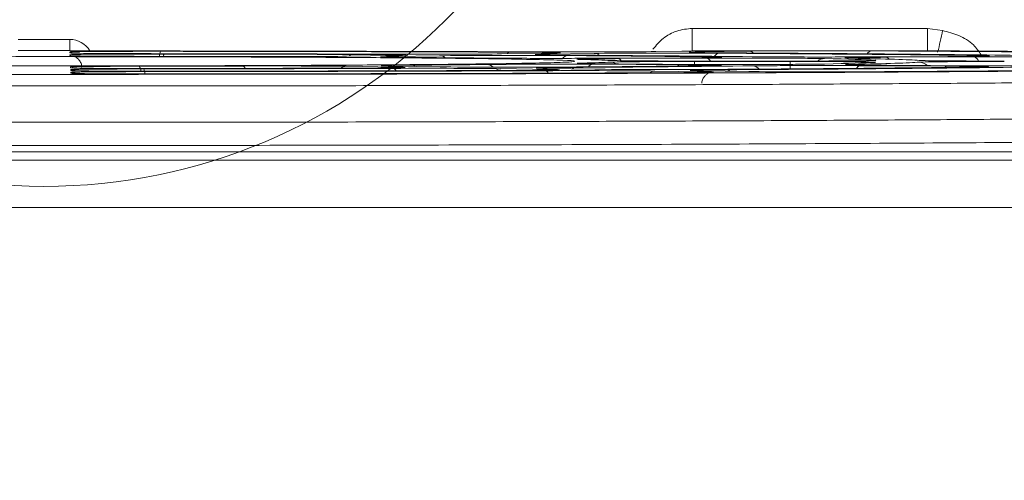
# Model space of a CAD drawing. Header units: millimetres. Extents: x 0 to 2100, y 0 to 1485.
# Tile 58 of 116: x 434 to 486, y 1267 to 1291. Entities that reach past the tile are written whole.
import ezdxf

# ---------------------------------------------------------------- set-up
doc = ezdxf.new("R2010")
doc.units = ezdxf.units.MM
doc.header["$LTSCALE"] = 5
doc.styles.add('SLDTEXTSTYLE1', font='TXT', dxfattribs={"width": 0.75})
doc.dimstyles.new('SLDDIMSTYLE0', dxfattribs={"dimtxt": 12.5, "dimasz": 15, "dimexe": 0, "dimexo": 0.0625, "dimgap": 3.125, "dimtad": 1, "dimdec": 0, "dimlfac": 0.8, "dimrnd": 1e-09, "dimzin": 12, "dimdsep": 46, "dimtxsty": 'SLDTEXTSTYLE1', "dimblk1": 'CLOSED', "dimblk2": 'CLOSED', "dimsah": 1, "dimcen": 0.09, "dimadec": 0, "dimazin": 3, "dimtfac": 1, "dimtofl": 0, "dimtmove": 0, "dimatfit": 3, "dimldrblk": 'CLOSED', "dimfxl": 1, "dimfrac": 2, "dimtolj": 1, "dimtzin": 12, "dimarcsym": 0})

# ---------------------------------------------------------------- blocks, each defined once
blk = doc.blocks.new('_CLOSED')
at = {"color": 0, "linetype": 'ByBlock', "lineweight": -2}
for p, q in [((-1, 0.166667), (0, 0)), ((-1, 0.166667), (-1, -0.166667)), ((0, 0), (-1, -0.166667)), ((0, 0), (-1, 0))]:
    blk.add_line(p, q, dxfattribs=at)
blk = doc.blocks.new('_D_4')
at = {"color": 7, "linetype": 'Continuous', "lineweight": 0}
for p, q in [((552.489, 1313.928), (643.411, 1313.928)), ((638.411, 1313.928), (638.411, 751.428)), ((486.864, 751.428), (643.411, 751.428))]:
    blk.add_line(p, q, dxfattribs=at)
at = {"color": 7, "linetype": 'Continuous', "lineweight": 0, "xscale": 15, "yscale": 15}
for p, rotation in [((638.411, 1313.928, -164.067), 90), ((638.411, 751.428, -164.067), 270)]:
    blk.add_blockref('_CLOSED', p, dxfattribs=dict(at, rotation=rotation))
at = {"color": 7, "linetype": 'Continuous', "lineweight": 0, "insert": (622.298, 1018.824), "char_height": 12.5, "attachment_point": 1, "rotation": 90, "style": 'SLDTEXTSTYLE1'}
blk.add_mtext('450', dxfattribs=at)

msp = doc.modelspace()

# ---------------------------------------------------------------- linework, layer by layer
at = {"color": 7, "linetype": 'Continuous', "lineweight": 15}
for p, q in [((469.354, 1290.739), (481.817, 1290.739)), ((481.817, 1290.739), (481.817, 1289.555)), ((481.817, 1290.739), (482.621, 1290.627)), ((433.62, 1290.152), (436.357, 1290.152)), ((436.357, 1289.56), (436.357, 1290.152)), ((436.357, 1289.56), (433.62, 1289.56)), ((436.357, 1289.554), (436.357, 1289.56)), ((436.443, 1289.55), (436.407, 1289.552)), ((468.797, 1289.529), (467.42, 1289.509)), ((481.817, 1289.555), (469.354, 1289.555)), ((469.796, 1289.497), (472.303, 1289.535)), ((436.363, 1289.437), (436.361, 1289.485)), ((436.371, 1289.294), (436.368, 1289.342)), ((453.57, 1289.3), (451.036, 1289.261)), ((453.434, 1289.249), (455.964, 1289.287)), ((461.765, 1289.423), (459.248, 1289.385)), ((461.634, 1289.373), (464.148, 1289.411)), ((468.722, 1289.179), (464.024, 1289.155)), ((465.419, 1289.134), (470.114, 1289.158)), ((474.545, 1289.007), (469.481, 1289.007)), ((469.481, 1288.982), (474.545, 1288.982)), ((470.833, 1289.205), (470.828, 1289.205)), ((482.905, 1289.25), (478.229, 1289.227)), ((479.62, 1289.206), (484.292, 1289.229)), ((436.405, 1288.648), (436.402, 1288.695)), ((436.412, 1288.505), (436.41, 1288.551)), ((451.012, 1288.728), (453.542, 1288.689)), ((455.991, 1288.702), (453.457, 1288.74)), ((459.213, 1288.604), (461.726, 1288.566)), ((464.186, 1288.578), (461.669, 1288.616)), ((464.048, 1288.834), (468.713, 1288.811)), ((470.117, 1288.832), (465.449, 1288.855)), ((467.374, 1288.48), (469.881, 1288.442)), ((472.352, 1288.455), (469.841, 1288.493)), ((478.255, 1288.762), (482.885, 1288.739)), ((484.294, 1288.76), (479.661, 1288.784)), ((436.42, 1288.363), (436.417, 1288.409)), ((310.34, 1283.766), (493.062, 1283.766)), ((415.809, 1284.206), (488.837, 1284.206)), ((488.595, 1284.197), (416.986, 1284.197)), ((493.062, 1281.244), (310.34, 1281.244))]:
    msp.add_line(p, q, dxfattribs=at)
at = {"color": 8, "linetype": 'Continuous', "lineweight": 15}
for p, q in [((436.439, 1289.433), (436.363, 1289.437)), ((436.447, 1289.29), (436.371, 1289.294)), ((463.092, 1288.998), (463.073, 1288.992)), ((469.481, 1288.835), (469.481, 1288.982)), ((474.545, 1288.592), (474.545, 1288.982)), ((478.943, 1289.045), (479.038, 1289.052)), ((436.582, 1288.639), (436.405, 1288.648)), ((436.613, 1288.495), (436.412, 1288.505)), ((436.632, 1288.352), (436.42, 1288.363))]:
    msp.add_line(p, q, dxfattribs=at)
at = {"color": 7, "linetype": 'Continuous', "lineweight": 15, "flags": 128}
msp.add_lwpolyline([(436.361, 1289.485), (436.479, 1289.473), (436.485, 1289.472)], dxfattribs=at)
at = {"color": 8, "linetype": 'Continuous', "lineweight": 15, "flags": 128}
for points in [[(453.434, 1289.249), (453.536, 1289.237), (453.628, 1289.207)], [(461.634, 1289.373), (461.736, 1289.362), (461.828, 1289.331)], [(469.796, 1289.497), (469.897, 1289.485), (469.99, 1289.454)], [(436.405, 1288.648), (436.523, 1288.637), (436.529, 1288.635)], [(453.349, 1288.647), (453.441, 1288.678), (453.542, 1288.689)], [(461.533, 1288.524), (461.624, 1288.554), (461.726, 1288.566)], [(469.688, 1288.4), (469.779, 1288.431), (469.881, 1288.442)]]:
    msp.add_lwpolyline(points, dxfattribs=at)
at = {"color": 7, "linetype": 'Continuous', "lineweight": 0}
msp.add_circle((434.989, 1312.501), 30.133, dxfattribs=at)
at = {"color": 8, "linetype": 'Continuous', "lineweight": 15}
for centre, radius, start, end in [((461.257, 1294.816), 21.771, 345.7849, 348.9068), ((441.773, 1289.267), 0.653, 156.978, 181.101), ((472.296, 1289.038), 0.497, 53.0698, 89.1521), ((478.891, 1289.248), 0.301, 95.9569, 151.7891), ((441.499, 1289.247), 0.193, 136.3628, 177.6497), ((451.321, 1289.199), 0.16, 100.0049, 156.2662), ((455.957, 1288.79), 0.498, 52.5022, 89.1398), ((459.691, 1289.307), 0.174, 97.9054, 151.6989), ((462.772, 1288.972), 0.328, 94.3988, 146.6085), ((464.141, 1288.914), 0.497, 52.9148, 89.1487), ((465.39, 1288.893), 0.243, 33.2127, 83.0169), ((470.076, 1288.897), 0.263, 24.6303, 81.8193), ((470.814, 1289.11), 0.315, 95.5487, 151.8433), ((476.36, 1288.581), 0.558, 90.5194, 129.9202), ((479.601, 1288.984), 0.223, 34.4802, 85.0607), ((484.221, 1288.916), 0.321, 16.7925, 77.277), ((439.743, 1288.492), 0.386, 357.2897, 38.517), ((439.834, 1288.355), 0.505, 357.2843, 27.6165), ((445.473, 1288.56), 0.192, 17.1941, 73.6518), ((451.018, 1288.236), 0.492, 90.66, 126.5258), ((453.461, 1288.415), 0.21, 20.7876, 77.2283), ((454.469, 1288.492), 0.298, 50.3695, 87.9542), ((458.479, 1288.398), 0.428, 41.8459, 88.0624), ((459.218, 1288.112), 0.492, 90.6597, 126.5047), ((461.518, 1288.28), 0.22, 22.4628, 78.6992), ((462.871, 1288.397), 0.27, 46.9981, 87.3889), ((464.083, 1288.58), 0.256, 97.7751, 152.4702), ((465.009, 1288.339), 0.61, 59.5033, 89.8829), ((467.379, 1287.988), 0.492, 90.6597, 126.5049), ((468.729, 1288.6), 0.211, 94.2621, 138.7283), ((471.143, 1288.289), 0.256, 45.1239, 87.0289), ((472.544, 1288.293), 0.459, 38.6808, 88.2457), ((478.291, 1288.506), 0.259, 97.9532, 153.7435), ((481.386, 1288.328), 0.62, 45.9434, 89.8883), ((482.901, 1288.528), 0.212, 94.3051, 139.1678)]:
    msp.add_arc(centre, radius, start, end, dxfattribs=at)
at = {"color": 7, "linetype": 'Continuous', "lineweight": 15}
for centre, start in [((436.41, 1287.926), 65.458), ((436.417, 1287.784), 65.4985)]:
    msp.add_arc(centre, 0.625, start, 90.0003, dxfattribs=at)
at = {"color": 8, "linetype": 'Continuous', "lineweight": 15}
for centre, major_axis, ratio, start_param, end_param in [((436.357, 1288.902), (-0.035, 1.25), 0.999504, 5.226486, 6.254999), ((457.377, 1289.229), (4.552, 0), 0.008727, 2.61839, 3.179839), ((449.625, 1289.319), (4.557, 0), 0.008727, 6.243604, 6.915866), ((465.583, 1289.353), (4.558, 0), 0.008727, 2.61839, 3.186178), ((457.814, 1289.443), (4.563, 0), 0.008727, 6.237881, 6.876745), ((473.75, 1289.477), (4.565, 0), 0.008727, 2.61839, 3.190602), ((474.545, 1289.046), (4.542, 0), 0.008727, 5.950445, 6.431721), ((457.377, 1288.76), (4.527, 0), 0.008727, 2.6413, 3.220318), ((449.625, 1288.67), (4.523, 0), 0.008727, 6.206909, 6.806388), ((465.583, 1288.636), (4.521, 0), 0.008727, 2.626429, 3.220375), ((457.814, 1288.546), (4.516, 0), 0.008727, 6.206859, 6.806388), ((473.75, 1288.512), (4.514, 0), 0.008727, 2.182735, 3.220431), ((474.545, 1288.943), (4.537, 0), 0.008727, 6.133745, 6.777162), ((465.975, 1288.423), (4.51, 0), 0.008727, 6.206809, 6.806388)]:
    msp.add_ellipse(centre, major_axis=major_axis, ratio=ratio, start_param=start_param, end_param=end_param, dxfattribs=at)
at = {"color": 7, "linetype": 'Continuous', "lineweight": 15}
for centre, major_axis, start_param, end_param in [((434.989, 1288.994), (62.96, 0), 1.135467, 1.53002), ((434.989, 1288.995), (60.79, 0), 1.152764, 1.4689), ((463.466, 1289.529), (4.568, 0), 4.27706, 5.75919), ((476.259, 1289.515), (4.567, 0), 0.964949, 2.61839), ((434.989, 1288.995), (77.04, 0), 0.602604, 0.964949), ((434.989, 1288.994), (30.46, 0), 1.217823, 1.404862), ((434.989, 1288.994), (46.71, 0), 1.163493, 1.458076), ((434.989, 1288.995), (44.54, 0), 1.196018, 1.427251), ((447.093, 1289.281), (4.555, 0), 4.359416, 5.75919), ((449.625, 1289.319), (4.557, 0), 0.632681, 1.196018), ((457.377, 1289.229), (4.552, 0), 3.179839, 4.018615), ((455.299, 1289.405), (4.561, 0), 4.305086, 5.75919), ((449.625, 1289.319), (4.557, 0), 5.75919, 6.243604), ((434.989, 1288.994), (30.46, 0), 0.690564, 0.877023), ((459.909, 1289.268), (4.554, 0), 0.897924, 2.61839), ((457.814, 1289.443), (4.563, 0), 0.59356, 1.152764), ((465.583, 1289.353), (4.558, 0), 3.186178, 4.072949), ((457.814, 1289.443), (4.563, 0), 5.75919, 6.237881), ((434.989, 1288.995), (44.54, 0), 0.667358, 0.897924), ((434.989, 1288.994), (46.71, 0), 0.637221, 0.931356), ((434.989, 1288.994), (30.46, 0), 0.170918, 0.358284), ((468.098, 1289.391), (4.56, 0), 0.941176, 2.61839), ((469.481, 1289.046), (4.542, 0), 3.312511, 4.712389), ((469.481, 1288.943), (4.537, 0), 1.570796, 2.971576), ((473.75, 1289.477), (4.565, 0), 3.190602, 4.100976), ((434.989, 1288.995), (60.79, 0), 0.625604, 0.941176), ((434.989, 1288.994), (62.96, 0), 0.609763, 0.959383), ((474.545, 1289.046), (4.542, 0), 4.712389, 5.950445), ((474.545, 1288.943), (4.537, 0), 0.493977, 1.570796), ((434.989, 1288.995), (44.54, 0), 0.148536, 0.37975), ((434.989, 1288.994), (46.71, 0), 0.116569, 0.411355), ((485.893, 1289.046), (4.542, 0), 3.258161, 4.712389), ((485.893, 1288.943), (4.537, 0), 1.570796, 3.025933), ((434.989, 1288.994), (30.46, 0), 4.879142, 5.065679), ((434.989, 1288.994), (46.71, 0), 4.825955, 5.120055), ((434.989, 1288.994), (62.96, 0), 4.798577, 5.148104), ((434.989, 1288.995), (60.79, 0), 4.815278, 5.13005), ((434.989, 1288.995), (44.54, 0), 4.856963, 5.086832), ((447.093, 1288.708), (4.525, 0), 0.523203, 1.924086), ((449.625, 1288.67), (4.523, 0), 5.086832, 6.206909), ((457.377, 1288.76), (4.527, 0), 3.220318, 3.665587), ((457.377, 1288.76), (4.527, 0), 2.265155, 2.6413), ((455.299, 1288.584), (4.518, 0), 0.523203, 1.978462), ((434.989, 1288.994), (30.46, 0), 5.406748, 5.593829), ((459.909, 1288.721), (4.525, 0), 3.665587, 5.384691), ((457.814, 1288.546), (4.516, 0), 5.13005, 6.206859), ((465.583, 1288.636), (4.521, 0), 3.220375, 3.665587), ((463.466, 1288.46), (4.512, 0), 0.523203, 2.006511), ((465.583, 1288.636), (4.521, 0), 2.210783, 2.626429), ((434.989, 1288.995), (44.54, 0), 5.384691, 5.61519), ((434.989, 1288.994), (46.71, 0), 5.352375, 5.646887), ((434.989, 1288.994), (30.46, 0), 5.926928, 6.113169), ((468.098, 1288.598), (4.519, 0), 3.665587, 5.341471), ((473.75, 1288.512), (4.514, 0), 3.220431, 3.665587), ((434.989, 1288.995), (60.79, 0), 5.341471, 5.656771), ((434.989, 1288.994), (62.96, 0), 5.324327, 5.6742), ((476.259, 1288.474), (4.512, 0), 3.665587, 5.317716), ((434.989, 1288.995), (44.54, 0), 5.903827, 6.133745), ((434.989, 1288.994), (46.71, 0), 5.873598, 6.167525), ((434.989, 1288.995), (77.04, 0), 5.317716, 5.679675), ((434.989, 1288.995), (77.04, 0), 4.792317, 5.153804), ((465.975, 1288.423), (4.51, 0), 5.153804, 6.206809)]:
    msp.add_ellipse(centre, major_axis=major_axis, ratio=0.008727, start_param=start_param, end_param=end_param, dxfattribs=at)
at = {"color": 8, "linetype": 'Continuous', "lineweight": 15}
for points, knots in [([(467.269, 1289.634), (467.44, 1289.837), (467.787, 1290.251), (468.529, 1290.65), (469.079, 1290.71), (469.354, 1290.739)], [0, 0, 0, 0, 0.324037, 0.661458, 1, 1, 1, 1]), ([(436.443, 1289.551), (436.417, 1289.551), (436.362, 1289.552), (436.359, 1289.553), (436.357, 1289.554)], [0, 0, 0, 0, 0.4598393, 1, 1, 1, 1]), ([(463.315, 1289.097), (463.28, 1289.099), (463.167, 1289.104), (463.362, 1289.11), (463.497, 1289.113)], [0, 0, 0, 0, 0.307367, 1, 1, 1, 1]), ([(470.731, 1289.222), (470.847, 1289.218), (470.997, 1289.213), (470.86, 1289.208), (470.828, 1289.207)], [0, 0, 0, 0, 0.769413, 1, 1, 1, 1]), ([(477.519, 1289.169), (477.482, 1289.171), (477.366, 1289.176), (477.563, 1289.181), (477.697, 1289.185)], [0, 0, 0, 0, 0.317108, 1, 1, 1, 1]), ([(484.265, 1289.305), (484.498, 1289.302), (484.973, 1289.295), (485.185, 1289.285), (485.044, 1289.28), (485.016, 1289.279)], [0, 0, 0, 0, 0.433704, 0.885899, 1, 1, 1, 1]), ([(436.402, 1288.695), (436.403, 1288.695), (436.409, 1288.7), (436.561, 1288.704), (436.688, 1288.707)], [0, 0, 0, 0, 0.162119, 1, 1, 1, 1]), ([(436.41, 1288.551), (436.413, 1288.553), (436.427, 1288.558), (436.629, 1288.563), (436.774, 1288.566)], [0, 0, 0, 0, 0.277082, 1, 1, 1, 1]), ([(463.339, 1288.885), (463.306, 1288.886), (463.179, 1288.892), (463.384, 1288.898), (463.536, 1288.902)], [0, 0, 0, 0, 0.259154, 1, 1, 1, 1]), ([(470.667, 1288.789), (470.797, 1288.785), (470.975, 1288.78), (470.851, 1288.775), (470.817, 1288.774)], [0, 0, 0, 0, 0.725684, 1, 1, 1, 1]), ([(477.555, 1288.813), (477.518, 1288.815), (477.408, 1288.822), (477.664, 1288.828), (477.835, 1288.832)], [0, 0, 0, 0, 0.329797, 1, 1, 1, 1]), ([(484.784, 1288.719), (484.926, 1288.715), (485.136, 1288.71), (485.024, 1288.704), (484.988, 1288.703)], [0, 0, 0, 0, 0.67379, 1, 1, 1, 1]), ([(436.417, 1288.409), (436.423, 1288.411), (436.441, 1288.416), (436.672, 1288.421), (436.827, 1288.424)], [0, 0, 0, 0, 0.3250691, 1, 1, 1, 1])]:
    msp.add_open_spline(points, degree=3, knots=knots, dxfattribs=at)
at = {"color": 7, "linetype": 'Continuous', "lineweight": 15}
msp.add_open_spline([(469.354, 1290.739), (469.354, 1290.583), (469.354, 1290.271), (469.354, 1289.882), (469.354, 1289.611), (469.354, 1289.574), (469.354, 1289.555)], degree=3, dxfattribs=at)
for points, knots in [([(482.621, 1290.627), (482.909, 1290.549), (483.494, 1290.389), (484.239, 1289.961), (484.543, 1289.521), (484.67, 1289.336)], [0, 0, 0, 0, 0.360018, 0.73211, 1, 1, 1, 1]), ([(436.361, 1289.485), (436.405, 1289.489), (436.495, 1289.497), (437.219, 1289.508), (438.311, 1289.517), (439.691, 1289.523), (440.678, 1289.523), (441.172, 1289.523)], [0, 0, 0, 0, 0.1940104, 0.3952117, 0.5965564, 0.7982869, 1, 1, 1, 1]), ([(437.555, 1289.543), (437.415, 1289.543), (437.134, 1289.544), (436.775, 1289.546), (436.529, 1289.548), (436.465, 1289.55), (436.443, 1289.551)], [0, 0, 0, 0, 0.2823584, 0.5647336, 0.846724, 1, 1, 1, 1]), ([(469.354, 1289.555), (469.387, 1289.552), (469.451, 1289.546), (469.25, 1289.537), (468.949, 1289.532), (468.797, 1289.529)], [0, 0, 0, 0, 0.337952, 0.663196, 1, 1, 1, 1]), ([(482.24, 1289.55), (482.226, 1289.55), (482.097, 1289.551), (481.94, 1289.553), (481.846, 1289.554), (481.817, 1289.555)], [0, 0, 0, 0, 0.080096, 0.716549, 1, 1, 1, 1]), ([(513.538, 1289.091), (512.924, 1289.121), (511.923, 1289.17), (509.445, 1289.235), (506.884, 1289.289), (503.768, 1289.341), (500.207, 1289.39), (496.286, 1289.435), (492.024, 1289.476), (487.37, 1289.516), (483.95, 1289.539), (482.24, 1289.55)], [0, 0, 0, 0, 0.166512, 0.271343, 0.376175, 0.484051, 0.591928, 0.692603, 0.793277, 0.896639, 1, 1, 1, 1]), ([(406.885, 1288.998), (406.868, 1289.001), (406.78, 1289.018), (407.403, 1289.049), (408.795, 1289.088), (410.98, 1289.126), (413.844, 1289.159), (417.3, 1289.188), (421.266, 1289.211), (425.615, 1289.228), (430.236, 1289.238), (433.404, 1289.24), (434.989, 1289.24)], [0, 0, 0, 0, 0.025266, 0.133595, 0.241898, 0.350202, 0.458496, 0.566791, 0.675089, 0.783387, 0.891693, 1, 1, 1, 1]), ([(463.073, 1288.992), (463.071, 1288.984), (463.064, 1288.961), (462.137, 1288.925), (460.45, 1288.886), (457.992, 1288.851), (454.902, 1288.819), (451.233, 1288.792), (447.114, 1288.771), (442.643, 1288.757), (437.576, 1288.748), (432.397, 1288.748), (427.331, 1288.757), (422.86, 1288.771), (418.742, 1288.792), (415.074, 1288.819), (411.986, 1288.851), (409.528, 1288.886), (407.841, 1288.925), (406.914, 1288.961), (406.907, 1288.984), (406.904, 1288.992)], [0, 0, 0, 0, 0.0343432, 0.088336, 0.1423289, 0.1963521, 0.2503753, 0.3043771, 0.3583795, 0.4123827, 0.4663865, 0.5336851, 0.5876817, 0.6416782, 0.6956735, 0.7496687, 0.8036633, 0.8576577, 0.9116591, 0.9656603, 1, 1, 1, 1]), ([(434.989, 1289.24), (436.573, 1289.24), (439.742, 1289.238), (444.363, 1289.228), (448.714, 1289.211), (452.681, 1289.188), (456.135, 1289.159), (458.996, 1289.126), (461.182, 1289.088), (462.574, 1289.049), (463.197, 1289.018), (463.109, 1289.001), (463.092, 1288.998)], [0, 0, 0, 0, 0.108311, 0.216623, 0.324957, 0.433292, 0.541528, 0.649769, 0.758059, 0.866347, 0.974636, 1, 1, 1, 1]), ([(436.368, 1289.342), (436.425, 1289.346), (436.532, 1289.355), (437.343, 1289.367), (438.476, 1289.375), (439.88, 1289.38), (440.867, 1289.38), (441.36, 1289.379)], [0, 0, 0, 0, 0.2133783, 0.4096981, 0.6061978, 0.8031081, 1, 1, 1, 1]), ([(440.243, 1289.399), (440.086, 1289.4), (439.445, 1289.4), (438.37, 1289.404), (437.268, 1289.413), (436.569, 1289.423), (436.477, 1289.43), (436.439, 1289.433)], [0, 0, 0, 0, 0.080647, 0.329556, 0.578427, 0.827497, 1, 1, 1, 1]), ([(440.02, 1289.257), (439.94, 1289.257), (439.38, 1289.258), (438.377, 1289.261), (437.275, 1289.27), (436.576, 1289.28), (436.484, 1289.287), (436.447, 1289.29)], [0, 0, 0, 0, 0.04287, 0.302051, 0.561163, 0.820454, 1, 1, 1, 1]), ([(436.603, 1289.247), (436.616, 1289.242), (436.676, 1289.221), (436.795, 1289.14), (436.919, 1288.989), (436.992, 1288.824), (436.987, 1288.719), (436.985, 1288.688)], [0, 0, 0, 0, 0.061382, 0.295429, 0.569948, 0.8708, 1, 1, 1, 1]), ([(464.024, 1289.155), (463.954, 1289.155), (463.457, 1289.152), (462.422, 1289.149), (460.935, 1289.15), (459.521, 1289.155), (458.82, 1289.161), (458.47, 1289.164)], [0, 0, 0, 0, 0.038984, 0.279138, 0.519302, 0.759656, 1, 1, 1, 1]), ([(463.515, 1289.088), (463.486, 1289.088), (463.355, 1289.091), (463.332, 1289.095), (463.315, 1289.097)], [0, 0, 0, 0, 0.215467, 1, 1, 1, 1]), ([(463.497, 1289.113), (463.509, 1289.114), (463.612, 1289.119), (464.243, 1289.126), (465.027, 1289.131), (465.419, 1289.134)], [0, 0, 0, 0, 0.060319, 0.53017, 1, 1, 1, 1]), ([(470.828, 1289.207), (470.776, 1289.204), (470.653, 1289.197), (469.919, 1289.186), (469.121, 1289.181), (468.722, 1289.179)], [0, 0, 0, 0, 0.267029, 0.633531, 1, 1, 1, 1]), ([(469.973, 1289.235), (470.299, 1289.231), (470.656, 1289.227), (470.725, 1289.222), (470.731, 1289.222)], [0, 0, 0, 0, 0.9169908, 1, 1, 1, 1]), ([(470.114, 1289.158), (470.603, 1289.16), (471.542, 1289.163), (473.093, 1289.163), (474.487, 1289.158), (475.674, 1289.15), (476.128, 1289.143), (476.355, 1289.139)], [0, 0, 0, 0, 0.212888, 0.409186, 0.605808, 0.802914, 1, 1, 1, 1]), ([(478.229, 1289.227), (478.091, 1289.226), (477.521, 1289.223), (476.391, 1289.221), (474.91, 1289.222), (473.526, 1289.227), (472.863, 1289.234), (472.532, 1289.237)], [0, 0, 0, 0, 0.074312, 0.305612, 0.536942, 0.768476, 1, 1, 1, 1]), ([(477.802, 1289.157), (477.741, 1289.159), (477.566, 1289.162), (477.537, 1289.166), (477.519, 1289.169)], [0, 0, 0, 0, 0.353817, 1, 1, 1, 1]), ([(477.697, 1289.185), (477.709, 1289.185), (477.812, 1289.19), (478.443, 1289.198), (479.228, 1289.203), (479.62, 1289.206)], [0, 0, 0, 0, 0.061581, 0.530802, 1, 1, 1, 1]), ([(479.007, 1289.04), (479.007, 1289.04), (479.007, 1289.04), (478.953, 1289.036), (478.835, 1289.034), (478.793, 1289.033)], [0, 0, 0, 0, 0.136349, 0.693193, 1, 1, 1, 1]), ([(485.016, 1289.279), (484.963, 1289.275), (484.839, 1289.268), (484.102, 1289.258), (483.304, 1289.253), (482.905, 1289.25)], [0, 0, 0, 0, 0.271833, 0.635932, 1, 1, 1, 1]), ([(484.292, 1289.229), (484.722, 1289.231), (485.6, 1289.234), (487.088, 1289.235), (488.503, 1289.231), (489.727, 1289.223), (490.217, 1289.215), (490.462, 1289.212)], [0, 0, 0, 0, 0.19359, 0.394748, 0.596196, 0.798108, 1, 1, 1, 1]), ([(485.015, 1289.277), (485.017, 1289.277), (485.019, 1289.277), (485.016, 1289.277), (485.016, 1289.277)], [0, 0, 0, 0, 0.792991, 1, 1, 1, 1]), ([(356.436, 1288.898), (356.831, 1288.878), (357.62, 1288.837), (359.629, 1288.775), (362.261, 1288.716), (365.445, 1288.66), (369.037, 1288.608), (372.974, 1288.562), (377.395, 1288.517), (382.232, 1288.476), (387.396, 1288.44), (392.891, 1288.407), (398.742, 1288.378), (404.853, 1288.353), (411.12, 1288.333), (417.553, 1288.318), (424.173, 1288.308), (430.872, 1288.302), (437.535, 1288.302), (444.181, 1288.306), (450.826, 1288.315), (457.356, 1288.329), (463.664, 1288.348), (469.773, 1288.371), (475.691, 1288.399), (481.317, 1288.432), (486.559, 1288.467), (491.443, 1288.507), (495.97, 1288.55), (500.056, 1288.597), (503.64, 1288.646), (506.751, 1288.698), (509.364, 1288.752), (511.906, 1288.818), (512.922, 1288.868), (513.541, 1288.898)], [0, 0, 0, 0, 0.031614, 0.063228, 0.095941, 0.128655, 0.157694, 0.186734, 0.216617, 0.246501, 0.275538, 0.304576, 0.334457, 0.364338, 0.393375, 0.422411, 0.452291, 0.482171, 0.51121, 0.540249, 0.570132, 0.600015, 0.629051, 0.658087, 0.687967, 0.717846, 0.746886, 0.775926, 0.80581, 0.835694, 0.864732, 0.89377, 0.923651, 0.953532, 1, 1, 1, 1]), ([(436.582, 1288.638), (436.55, 1288.639), (436.488, 1288.641), (436.484, 1288.641), (436.481, 1288.642)], [0, 0, 0, 0, 0.5232594, 1, 1, 1, 1]), ([(436.613, 1288.494), (436.575, 1288.495), (436.504, 1288.498), (436.495, 1288.498), (436.491, 1288.499)], [0, 0, 0, 0, 0.527036, 1, 1, 1, 1]), ([(441.405, 1288.61), (440.87, 1288.61), (439.841, 1288.61), (438.408, 1288.615), (437.321, 1288.624), (436.687, 1288.632), (436.601, 1288.638), (436.582, 1288.639)], [0, 0, 0, 0, 0.248536, 0.477374, 0.706348, 0.935661, 1, 1, 1, 1]), ([(441.232, 1288.467), (440.758, 1288.467), (439.792, 1288.467), (438.415, 1288.472), (437.333, 1288.481), (436.711, 1288.489), (436.626, 1288.494), (436.613, 1288.495)], [0, 0, 0, 0, 0.232011, 0.472825, 0.713747, 0.954994, 1, 1, 1, 1]), ([(436.688, 1288.707), (436.702, 1288.708), (436.815, 1288.713), (437.48, 1288.72), (438.608, 1288.729), (439.566, 1288.731), (440.044, 1288.732)], [0, 0, 0, 0, 0.0448731, 0.3630396, 0.6815277, 1, 1, 1, 1]), ([(436.774, 1288.566), (436.793, 1288.567), (436.937, 1288.571), (437.648, 1288.579), (438.827, 1288.587), (439.797, 1288.588), (440.282, 1288.589)], [0, 0, 0, 0, 0.048362, 0.365334, 0.682676, 1, 1, 1, 1]), ([(458.494, 1288.825), (458.547, 1288.826), (458.917, 1288.83), (459.779, 1288.835), (461.191, 1288.839), (462.7, 1288.839), (463.599, 1288.836), (464.048, 1288.834)], [0, 0, 0, 0, 0.0402478, 0.2800121, 0.5198006, 0.7599078, 1, 1, 1, 1]), ([(465.449, 1288.855), (465.38, 1288.856), (464.892, 1288.858), (464.115, 1288.865), (463.444, 1288.875), (463.369, 1288.882), (463.339, 1288.885)], [0, 0, 0, 0, 0.05811, 0.413534, 0.768826, 1, 1, 1, 1]), ([(468.713, 1288.811), (469.135, 1288.808), (469.946, 1288.803), (470.571, 1288.794), (470.659, 1288.79), (470.667, 1288.789)], [0, 0, 0, 0, 0.493798, 0.950041, 1, 1, 1, 1]), ([(470.817, 1288.774), (470.785, 1288.771), (470.705, 1288.764), (470.237, 1288.758), (469.955, 1288.754)], [0, 0, 0, 0, 0.399086, 1, 1, 1, 1]), ([(476.361, 1288.851), (476.112, 1288.847), (475.633, 1288.839), (474.389, 1288.831), (472.981, 1288.826), (471.468, 1288.827), (470.567, 1288.83), (470.117, 1288.832)], [0, 0, 0, 0, 0.2128537, 0.4093159, 0.6059997, 0.8030069, 1, 1, 1, 1]), ([(472.558, 1288.752), (472.657, 1288.753), (473.059, 1288.758), (473.986, 1288.764), (475.397, 1288.768), (476.907, 1288.768), (477.806, 1288.764), (478.255, 1288.762)], [0, 0, 0, 0, 0.075308, 0.306273, 0.537295, 0.768655, 1, 1, 1, 1]), ([(479.661, 1288.784), (479.527, 1288.785), (478.977, 1288.788), (478.191, 1288.795), (477.602, 1288.805), (477.567, 1288.811), (477.555, 1288.813)], [0, 0, 0, 0, 0.1139497, 0.4672462, 0.8204487, 1, 1, 1, 1]), ([(479.002, 1288.936), (479.003, 1288.936), (479.005, 1288.936), (478.999, 1288.936), (478.996, 1288.936)], [0, 0, 0, 0, 0.502357, 1, 1, 1, 1]), ([(482.885, 1288.739), (483.262, 1288.737), (484.031, 1288.732), (484.662, 1288.724), (484.772, 1288.72), (484.784, 1288.719)], [0, 0, 0, 0, 0.461427, 0.941955, 1, 1, 1, 1]), ([(484.988, 1288.703), (484.97, 1288.7), (484.923, 1288.693), (484.503, 1288.687), (484.236, 1288.684)], [0, 0, 0, 0, 0.365163, 1, 1, 1, 1]), ([(490.467, 1288.778), (490.234, 1288.774), (489.758, 1288.767), (488.565, 1288.759), (487.157, 1288.755), (485.644, 1288.755), (484.744, 1288.759), (484.294, 1288.76)], [0, 0, 0, 0, 0.19344, 0.394783, 0.596322, 0.798168, 1, 1, 1, 1]), ([(514.16, 1288.284), (513.537, 1288.254), (512.524, 1288.205), (510.013, 1288.139), (507.427, 1288.086), (504.283, 1288.033), (500.643, 1287.984), (496.57, 1287.938), (492.069, 1287.895), (487.115, 1287.854), (481.786, 1287.818), (476.175, 1287.786), (470.279, 1287.758), (464.072, 1287.735), (457.655, 1287.716), (451.139, 1287.702), (444.51, 1287.692), (437.749, 1287.688), (430.968, 1287.688), (424.281, 1287.694), (417.668, 1287.704), (411.115, 1287.719), (404.735, 1287.739), (398.631, 1287.763), (392.779, 1287.792), (387.173, 1287.825), (381.912, 1287.862), (377.079, 1287.902), (372.647, 1287.946), (368.621, 1287.993), (365.688, 1288.034), (363.156, 1288.076), (360.981, 1288.117), (358.762, 1288.169), (356.948, 1288.225), (356.195, 1288.265), (355.817, 1288.284)], [0, 0, 0, 0, 0.046468, 0.075505, 0.104542, 0.134423, 0.164304, 0.193344, 0.222383, 0.252267, 0.28215, 0.311186, 0.340222, 0.370101, 0.39998, 0.429019, 0.458058, 0.48794, 0.517822, 0.546859, 0.575895, 0.605774, 0.635654, 0.664691, 0.693728, 0.723609, 0.75349, 0.782529, 0.811568, 0.841451, 0.871334, 0.884961, 0.912231, 0.939668, 0.969721, 1, 1, 1, 1]), ([(436.632, 1288.351), (436.588, 1288.353), (436.513, 1288.355), (436.502, 1288.356), (436.498, 1288.356)], [0, 0, 0, 0, 0.585541, 1, 1, 1, 1]), ([(441.14, 1288.325), (440.699, 1288.325), (439.768, 1288.325), (438.422, 1288.33), (437.342, 1288.338), (436.726, 1288.346), (436.642, 1288.351), (436.632, 1288.352)], [0, 0, 0, 0, 0.221777, 0.469372, 0.717059, 0.965063, 1, 1, 1, 1]), ([(436.827, 1288.424), (436.849, 1288.425), (437.007, 1288.43), (437.742, 1288.437), (438.946, 1288.445), (439.921, 1288.446), (440.408, 1288.447)], [0, 0, 0, 0, 0.049464, 0.366052, 0.683035, 1, 1, 1, 1]), ([(469.87, 1287.831), (469.868, 1287.857), (469.864, 1287.953), (469.928, 1288.098), (470.031, 1288.236), (470.127, 1288.316), (470.185, 1288.344), (470.202, 1288.352)], [0, 0, 0, 0, 0.119549, 0.436563, 0.693179, 0.910147, 1, 1, 1, 1]), ([(355.784, 1286.374), (355.916, 1286.367), (356.377, 1286.339), (357.523, 1286.293), (359.483, 1286.236), (362.011, 1286.181), (365.064, 1286.127), (368.584, 1286.076), (372.566, 1286.028), (377.035, 1285.983), (381.921, 1285.941), (387.138, 1285.904), (392.687, 1285.87), (398.593, 1285.841), (404.761, 1285.816), (411.085, 1285.795), (417.575, 1285.78), (424.253, 1285.769), (431.008, 1285.764), (437.727, 1285.763), (444.427, 1285.768), (451.124, 1285.778), (457.705, 1285.792), (464.061, 1285.811), (470.215, 1285.835), (476.176, 1285.864), (481.84, 1285.897), (487.116, 1285.934), (492.032, 1285.975), (496.585, 1286.019), (500.694, 1286.067), (504.296, 1286.117), (507.42, 1286.17), (510.041, 1286.226), (512.569, 1286.293), (513.581, 1286.344), (514.193, 1286.374)], [0, 0, 0, 0, 0.011583, 0.040617, 0.069652, 0.099529, 0.129407, 0.158447, 0.187486, 0.21737, 0.247253, 0.27629, 0.305327, 0.335207, 0.365088, 0.394124, 0.423161, 0.453041, 0.482921, 0.511959, 0.540998, 0.57088, 0.600762, 0.629798, 0.658834, 0.688713, 0.718592, 0.747632, 0.776672, 0.806555, 0.836438, 0.865476, 0.894513, 0.924394, 0.954275, 1, 1, 1, 1]), ([(501.864, 1284.843), (501.802, 1284.842), (500.155, 1284.818), (496.112, 1284.777), (489.782, 1284.719), (482.666, 1284.669), (474.961, 1284.626), (466.751, 1284.591), (458.145, 1284.564), (449.238, 1284.545), (440.158, 1284.536), (431.001, 1284.535), (421.934, 1284.544), (415.89, 1284.554), (412.995, 1284.562), (412.986, 1284.562)], [0, 0, 0, 0, 0.003507, 0.093971, 0.184723, 0.275187, 0.365639, 0.456379, 0.546831, 0.637291, 0.728039, 0.818499, 0.908953, 0.999695, 1, 1, 1, 1])]:
    msp.add_open_spline(points, degree=3, knots=knots, dxfattribs=at)

# ---------------------------------------------------------------- dimensions: what is measured, and where the dimension line sits
at = {"color": 7, "linetype": 'Continuous', "lineweight": 0}
dim = msp.add_linear_dim(base=(638.411, 751.428), p1=(547.489, 1313.928), p2=(481.864, 751.428), angle=90, dimstyle='SLDDIMSTYLE0', dxfattribs=at)
dim.commit()
dim.dimension.update_dxf_attribs({"geometry": '_D_4', "text_midpoint": (638.411, 1032.678), "dimtype": 160})

doc.saveas('drawing.dxf')
